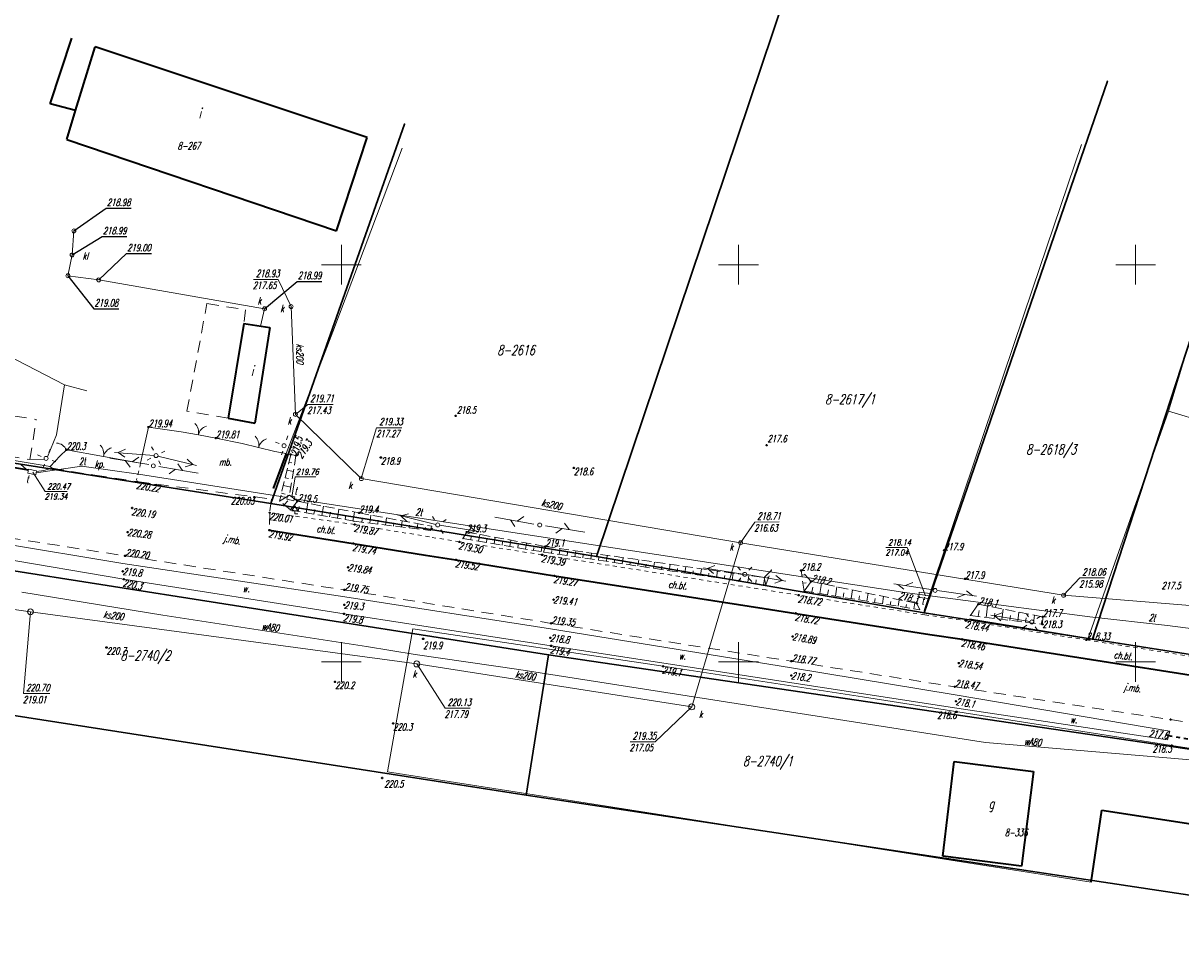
# Model space of a CAD drawing. Header units: millimetres. Extents: x 7501998 to 7504402, y 5666312 to 5667240.
# Tile 38 of 51: x 7503710 to 7503856, y 5666613 to 5666730. Entities that reach past the tile are written whole.
import ezdxf
from ezdxf.enums import TextEntityAlignment as Align

# ---------------------------------------------------------------- set-up
doc = ezdxf.new("R2010")
doc.units = ezdxf.units.MM
doc.header["$MEASUREMENT"] = 0
for name, pattern in [('1', [0]), ('3', [1, 0.5, -0.5]), ('4', [2.5, 1.5, -1]), ('BGS', [7.5, 7.5]), ('KOR', [0]), ('UPK', [0]), ('WSD', [1.75, 1.25, -0.5]), ('WSQ', [1.75, 1.25, -0.5])]:
    doc.linetypes.add(name, pattern=pattern)
doc.layers.get('0').update_dxf_attribs({"color": 250, "linetype": 'CONTINUOUS', "lineweight": 100})
for name, color, linetype, lineweight in [('Dzialki', 7, '1', 30), ('EBTPO_L_0', 134, '4', 18), ('EBUOA_T_1', 7, 'CONTINUOUS', 25), ('EBUPP_L_2', 7, '1', 18), ('EBUPP_L_3', 7, '1', 35), ('EBUTN_T_0', 11, 'CONTINUOUS', 18), ('EUZOU_T_3', 7, 'CONTINUOUS', 18), ('EUZPU_L_3', 7, 'KOR', 18), ('Numery_dzialek', 7, 'CONTINUOUS', 18), ('Podzial_sekcyjny_krzyze', 7, '1', 18), ('Punkty', 7, 'CONTINUOUS', 9), ('SDROK_T_0', 7, 'CONTINUOUS', 18), ('SDROK_T_1', 7, 'CONTINUOUS', 18), ('SDROZ_T_0', 7, 'CONTINUOUS', 18), ('SDRPK_L_0', 7, '1', 35), ('SDRPK_L_1', 7, '4', 18), ('SDRPK_L_2', 7, '3', 18), ('SDRPT_L_0', 7, '3', 35), ('SZOPO_L_0', 7, 'BGS', 18), ('SZOPO_T_0', 7, 'CONTINUOUS', 18), ('UEEPA_T_2', 7, 'CONTINUOUS', 18), ('UEEPA_T_3', 7, 'CONTINUOUS', 18), ('UEEPON_L_1', 1, '1', 18), ('UKKOA_T_2', 14, 'CONTINUOUS', 18), ('UKKOA_T_3', 14, 'CONTINUOUS', 18), ('UKKOC_T_2', 14, 'CONTINUOUS', 18), ('UKKOC_T_3', 14, 'CONTINUOUS', 25), ('UKKOO_T_2', 14, 'CONTINUOUS', 18), ('UKKPA_T_4', 14, 'CONTINUOUS', 18), ('UKKPA_T_7', 23, 'CONTINUOUS', 18), ('UKKPOR_L_0', 14, '1', 18), ('UKKPOR_L_1', 23, '1', 18), ('UTTOA_T_0', 11, 'CONTINUOUS', 18), ('UTTOC_T_0', 11, 'CONTINUOUS', 18), ('UTTOO_T_0', 11, 'CONTINUOUS', 25), ('UTTPA_L_0', 11, '1', 18), ('UTTPA_L_1', 1, '1', 18), ('UTTPA_T_3', 7, 'CONTINUOUS', 18), ('UTTPO_L_0', 11, '1', 18), ('UTTPO_L_1', 11, '1', 18), ('UWWOO_T_0', 5, 'CONTINUOUS', 18), ('UWWPO_L_1', 5, '1', 18), ('WUKOS_T_0', 7, 'CONTINUOUS', 35), ('WUKOS_T_1', 7, 'CONTINUOUS', 15), ('WUKPS_L_2', 7, '1', 18)]:
    doc.layers.add(name, color=color, linetype=linetype, lineweight=lineweight)
doc.styles.get("Standard").update_dxf_attribs({"font": 'Simplex.SHX', "width": 0.75})

# ---------------------------------------------------------------- blocks, each defined once
blk = doc.blocks.new('GRO')
at = {"linetype": 'Continuous'}
blk.add_circle((0, 0), 0.045, dxfattribs=at)
blk = doc.blocks.new('ZND')
at = {"linetype": 'Continuous'}
for p, q in [((0, 1.02), (-0.38, 0.38)), ((-0.38, 0.38), (0.38, 0.38)), ((0.38, 0.38), (0, 1.02)), ((0, 0.38), (0, 0)), ((0, 0), (0.38, 0))]:
    blk.add_line(p, q, dxfattribs=at)
blk = doc.blocks.new('BGB')
at = {"linetype": 'Continuous'}
for centre, start, end in [((-1.5, 0), 359.9995, 60), ((1.5, 0), 120, 180.0005)]:
    blk.add_arc(centre, 1.5, start, end, dxfattribs=at)
blk = doc.blocks.new('KTOK04L')
at = {"linetype": 'Continuous'}
blk.add_arc((-1.5, 0), 1.5, 359.9995, 60, dxfattribs=at)
blk = doc.blocks.new('SLS')
at = {"linetype": 'Continuous'}
blk.add_circle((0, 0), 0.25, dxfattribs=at)
blk = doc.blocks.new('LAT')
at = {"linetype": 'Continuous'}
for p, q in [((-0.53035, 0.53035), (-0.8839, 0.8839)), ((0.53035, 0.53035), (0.8839, 0.8839)), ((-0.53035, -0.53035), (-0.8839, -0.8839)), ((0.53035, -0.53035), (0.8839, -0.8839))]:
    blk.add_line(p, q, dxfattribs=at)
blk = doc.blocks.new('PNN')
at = {"linetype": 'Continuous'}
for p, q in [((0.25, 0), (5.25, 0)), ((3.9, 0.5), (4.76605, 0)), ((4.76605, 0), (3.9, -0.5))]:
    blk.add_line(p, q, dxfattribs=at)
blk = doc.blocks.new('WLZ')
at = {"linetype": 'Continuous'}
blk.add_circle((0, 0), 0.25, dxfattribs=at)
blk = doc.blocks.new('UKK')
at = {"linetype": 'Continuous'}
blk.add_circle((0, 0), 0.375, dxfattribs=at)
blk = doc.blocks.new('PKI')
at = {"linetype": 'Continuous'}
for p, q in [((0.75, 0), (5.75, 0)), ((2.875, 0), (2.1679, -0.7071)), ((3.75, 0), (3.0429, 0.7071))]:
    blk.add_line(p, q, dxfattribs=at)
blk = doc.blocks.new('PLT')
at = {"linetype": 'Continuous'}
for p, q in [((0.25, 0), (5.25, 0)), ((3.76605, 0), (2.9, -0.5)), ((3.9, 0.5), (4.76605, 0))]:
    blk.add_line(p, q, dxfattribs=at)
blk = doc.blocks.new('WSP')
at = {"linetype": 'Continuous'}
blk.add_circle((0, 0), 0.045, dxfattribs=at)

msp = doc.modelspace()

# ---------------------------------------------------------------- linework, layer by layer
at = {"layer": 'Dzialki'}
for p, q in [((7503782.11, 5666663.26), (7503829.36, 5666803.73)), ((7503823.37, 5666656.19), (7503846.44, 5666723.09)), ((7503741.1, 5666669.94), (7503757.94, 5666717.69)), ((7503862.86, 5666708.95), (7503844.55, 5666652.88)), ((7503621.72, 5666688.63), (7503741.1, 5666669.94)), ((7503741.1, 5666669.94), (7503782.11, 5666663.26)), ((7503776.07, 5666650.87), (7503696.98, 5666663.29)), ((7503782.11, 5666663.26), (7503823.37, 5666656.19)), ((7503823.37, 5666656.19), (7503844.55, 5666652.88)), ((7503844.55, 5666652.88), (7503866.65, 5666649.42)), ((7503776.07, 5666650.87), (7503773.28, 5666633.24)), ((7503920.91, 5666629.58), (7503776.07, 5666650.87)), ((7503694.28, 5666645.48), (7503773.28, 5666633.24)), ((7503773.28, 5666633.24), (7503906.6, 5666613.12))]:
    msp.add_line(p, q, dxfattribs=at)
at = {"layer": 'EBTPO_L_0', "linetype": '4'}
for p, q in [((7503730.55, 5666681.57), (7503733.07, 5666695.1)), ((7503733.07, 5666695.1), (7503737.91, 5666694.33)), ((7503737.91, 5666694.33), (7503737.71, 5666692.6)), ((7503737.71, 5666692.6), (7503735.75, 5666680.66)), ((7503694.05, 5666683.26), (7503711.59, 5666680.52)), ((7503735.75, 5666680.66), (7503730.55, 5666681.57)), ((7503710.78, 5666675.48), (7503711.59, 5666680.52)), ((7503693.16, 5666678.36), (7503710.78, 5666675.48))]:
    msp.add_line(p, q, dxfattribs=at)
at = {"layer": 'EBUPP_L_2', "linetype": '1'}
for p, q in [((7503857.63, 5666693.07), (7503854.14, 5666681.56)), ((7503854.14, 5666681.56), (7503859.81, 5666679.85))]:
    msp.add_line(p, q, dxfattribs=at)
at = {"layer": 'EBUPP_L_3', "linetype": '1'}
for p, q in [((7503713.34, 5666720.27), (7503716.07, 5666728.5)), ((7503716.53, 5666719.43), (7503719.01, 5666727.44)), ((7503753.23, 5666716), (7503719.01, 5666727.44)), ((7503716.53, 5666719.43), (7503713.34, 5666720.27)), ((7503715.41, 5666715.77), (7503716.53, 5666719.43)), ((7503715.41, 5666715.77), (7503749.37, 5666704.27)), ((7503749.37, 5666704.27), (7503753.23, 5666716)), ((7503737.71, 5666692.6), (7503735.75, 5666680.66)), ((7503737.71, 5666692.6), (7503740.97, 5666692.09)), ((7503740.97, 5666692.09), (7503739.1, 5666680.06)), ((7503735.75, 5666680.66), (7503739.1, 5666680.06)), ((7503825.72, 5666625.53), (7503827.16, 5666637.46)), ((7503827.16, 5666637.46), (7503837.14, 5666636.18)), ((7503837.14, 5666636.18), (7503835.61, 5666624.27)), ((7503844.39, 5666622.26), (7503845.76, 5666631.34)), ((7503845.76, 5666631.34), (7503865.27, 5666628.35)), ((7503835.61, 5666624.27), (7503825.72, 5666625.53))]:
    msp.add_line(p, q, dxfattribs=at)
at = {"layer": 'EUZPU_L_3', "linetype": '1'}
for p, q in [((7503698.01, 5666666.45), (7503722.47, 5666662.39)), ((7503722.6, 5666660.4), (7503697.93, 5666664.6)), ((7503722.47, 5666662.39), (7503750.42, 5666658.19)), ((7503750.33, 5666656.04), (7503722.6, 5666660.4)), ((7503750.42, 5666658.19), (7503776.32, 5666654.14)), ((7503776.41, 5666652.01), (7503750.33, 5666656.04)), ((7503776.32, 5666654.14), (7503806.66, 5666649.27)), ((7503827.48, 5666644.17), (7503776.41, 5666652.01)), ((7503806.66, 5666649.27), (7503827.28, 5666645.85)), ((7503827.28, 5666645.85), (7503854.29, 5666641.27)), ((7503854.03, 5666640.17), (7503827.48, 5666644.17)), ((7503854.29, 5666641.27), (7503854.03, 5666640.17))]:
    msp.add_line(p, q, dxfattribs=at)
at = {"layer": 'Podzial_sekcyjny_krzyze'}
for p, q in [((7503750, 5666697.5), (7503750, 5666702.5)), ((7503800, 5666697.5), (7503800, 5666702.5)), ((7503850, 5666697.5), (7503850, 5666702.5)), ((7503747.5, 5666700), (7503752.5, 5666700)), ((7503797.5, 5666700), (7503802.5, 5666700)), ((7503847.5, 5666700), (7503852.5, 5666700)), ((7503750, 5666647.5), (7503750, 5666652.5)), ((7503800, 5666647.5), (7503800, 5666652.5)), ((7503850, 5666647.5), (7503850, 5666652.5)), ((7503747.5, 5666650), (7503752.5, 5666650)), ((7503797.5, 5666650), (7503802.5, 5666650)), ((7503847.5, 5666650), (7503852.5, 5666650))]:
    msp.add_line(p, q, dxfattribs=at)
at = {"layer": 'SDRPK_L_0', "linetype": '1'}
for p, q in [((7503699.44, 5666676.04), (7503710.59, 5666674.17)), ((7503743.04, 5666676.25), (7503741.41, 5666671.81)), ((7503740.95, 5666666.58), (7503751.5, 5666664.9)), ((7503751.5, 5666664.9), (7503760.58, 5666663.42)), ((7503760.58, 5666663.42), (7503764.42, 5666662.84)), ((7503764.42, 5666662.84), (7503776.82, 5666660.85)), ((7503776.82, 5666660.85), (7503803.23, 5666656.72)), ((7503803.23, 5666656.72), (7503807.22, 5666656.11)), ((7503807.22, 5666656.11), (7503824.08, 5666653.45)), ((7503824.08, 5666653.45), (7503828.16, 5666652.84)), ((7503828.16, 5666652.84), (7503860.88, 5666647.73))]:
    msp.add_line(p, q, dxfattribs=at)
at = {"layer": 'SDRPK_L_1', "linetype": '4'}
for p, q in [((7503711.62, 5666673.96), (7503712.54, 5666674.09)), ((7503712.54, 5666674.09), (7503713.57, 5666674.38)), ((7503713.3, 5666674.6), (7503713.57, 5666674.38)), ((7503713.57, 5666674.38), (7503718.94, 5666673.5)), ((7503718.94, 5666673.5), (7503724.26, 5666672.69)), ((7503724.26, 5666672.69), (7503741.2, 5666670.5)), ((7503741.2, 5666670.5), (7503740.97, 5666668.78)), ((7503740.97, 5666668.78), (7503740.95, 5666666.58)), ((7503698.19, 5666667.16), (7503722.77, 5666663.35)), ((7503722.77, 5666663.35), (7503750.37, 5666659.06)), ((7503750.37, 5666659.06), (7503776.42, 5666654.85)), ((7503776.42, 5666654.85), (7503806.66, 5666650.08)), ((7503806.66, 5666650.08), (7503827.22, 5666646.87)), ((7503827.22, 5666646.87), (7503864.49, 5666641.19))]:
    msp.add_line(p, q, dxfattribs=at)
at = {"layer": 'SDRPK_L_2', "linetype": '3'}
for p, q in [((7503724.72, 5666675.01), (7503724.22, 5666672.92)), ((7503751.67, 5666667.3), (7503740.97, 5666668.78)), ((7503761.09, 5666665.73), (7503751.67, 5666667.3)), ((7503764.86, 5666665.1), (7503761.09, 5666665.73)), ((7503775.28, 5666663.48), (7503764.86, 5666665.1)), ((7503803.46, 5666659.05), (7503775.28, 5666663.48)), ((7503807.57, 5666658.39), (7503803.46, 5666659.05)), ((7503823.46, 5666655.92), (7503807.57, 5666658.39)), ((7503823.46, 5666655.92), (7503828.64, 5666655.18)), ((7503828.64, 5666655.18), (7503843.8, 5666652.76)), ((7503843.8, 5666652.76), (7503866.37, 5666649.22))]:
    msp.add_line(p, q, dxfattribs=at)
at = {"layer": 'SDRPT_L_0', "linetype": '3'}
msp.add_line((7503854.1, 5666640.73), (7503860.46, 5666639.69), dxfattribs=at)
at = {"layer": 'SZOPO_L_0', "linetype": 'BGS'}
for p, q in [((7503748.93, 5666691.55), (7503757.67, 5666714.67)), ((7503837.07, 5666697.04), (7503843.17, 5666715.14)), ((7503823.39, 5666656.47), (7503837.07, 5666697.04)), ((7503748.93, 5666691.55), (7503743.04, 5666676.25)), ((7503844.02, 5666652.98), (7503854.14, 5666681.56)), ((7503844.02, 5666652.98), (7503854.14, 5666681.56)), ((7503725.71, 5666679.56), (7503724.72, 5666675.01)), ((7503729.84, 5666678.98), (7503725.71, 5666679.56)), ((7503731.99, 5666678.58), (7503729.84, 5666678.98)), ((7503734.19, 5666678.18), (7503731.99, 5666678.58)), ((7503737.5, 5666677.48), (7503734.19, 5666678.18)), ((7503713.33, 5666674.61), (7503699.71, 5666676.81)), ((7503715.38, 5666676.7), (7503714.6, 5666675.95)), ((7503724.72, 5666675.01), (7503715.38, 5666676.7)), ((7503741.64, 5666676.47), (7503737.5, 5666677.48)), ((7503743.04, 5666676.25), (7503741.64, 5666676.47)), ((7503714.6, 5666675.95), (7503713.33, 5666674.61)), ((7503844.02, 5666652.98), (7503829.07, 5666655.4)), ((7503755.82, 5666636.16), (7503759, 5666654.16)), ((7503755.82, 5666636.16), (7503759, 5666654.16)), ((7503759, 5666654.16), (7503790.52, 5666649.44)), ((7503861.45, 5666650.23), (7503844.02, 5666652.98)), ((7503790.52, 5666649.44), (7503815.62, 5666645.62)), ((7503815.62, 5666645.62), (7503854.54, 5666639.49)), ((7503854.54, 5666639.49), (7503859.73, 5666638.68)), ((7503755.82, 5666636.16), (7503844.39, 5666622.26))]:
    msp.add_line(p, q, dxfattribs=at)
at = {"layer": 'UEEPON_L_1', "linetype": '1'}
for p, q in [((7503715.13, 5666684.89), (7503687.57, 5666699.03)), ((7503714.11, 5666678.58), (7503715.13, 5666684.89)), ((7503717.95, 5666684.12), (7503715.13, 5666684.89)), ((7503713.01, 5666675.8), (7503714.11, 5666678.58)), ((7503710.78, 5666675.48), (7503712.55, 5666675.53))]:
    msp.add_line(p, q, dxfattribs=at)
at = {"layer": 'UKKOC_T_2', "linetype": 'Continuous'}
for p, q in [((7503738.92, 5666698.14), (7503742.05, 5666698.15)), ((7503738.92, 5666698.14), (7503742.05, 5666698.15)), ((7503743.67, 5666694.73), (7503742.05, 5666698.15)), ((7503743.67, 5666694.73), (7503742.05, 5666698.15)), ((7503744.22, 5666681.16), (7503745.76, 5666682.41)), ((7503744.22, 5666681.16), (7503745.76, 5666682.41)), ((7503745.76, 5666682.41), (7503748.95, 5666682.41)), ((7503745.76, 5666682.41), (7503748.95, 5666682.41)), ((7503752.51, 5666673.07), (7503754.44, 5666679.47)), ((7503754.44, 5666679.47), (7503757.6, 5666679.48)), ((7503800.27, 5666664.99), (7503802.04, 5666667.6)), ((7503800.27, 5666664.99), (7503802.04, 5666667.6)), ((7503802.04, 5666667.6), (7503805.13, 5666667.61)), ((7503802.04, 5666667.6), (7503805.13, 5666667.61)), ((7503840.92, 5666658.38), (7503842.96, 5666660.56)), ((7503840.92, 5666658.38), (7503842.96, 5666660.56)), ((7503842.96, 5666660.56), (7503846.09, 5666660.56)), ((7503842.96, 5666660.56), (7503846.09, 5666660.56)), ((7503710.85, 5666656.3), (7503709.98, 5666646)), ((7503759.49, 5666649.74), (7503763.05, 5666644.16)), ((7503709.98, 5666646), (7503713.3, 5666646)), ((7503794.11, 5666644.33), (7503789.51, 5666639.94)), ((7503763.05, 5666644.16), (7503766.21, 5666644.16)), ((7503786.35, 5666639.94), (7503789.51, 5666639.94))]:
    msp.add_line(p, q, dxfattribs=at)
at = {"layer": 'UKKOC_T_3', "linetype": 'Continuous'}
for p, q in [((7503716.32, 5666704.26), (7503720.4, 5666707.1)), ((7503720.4, 5666707.1), (7503723.52, 5666707.1)), ((7503716.1, 5666701.24), (7503719.9, 5666703.54)), ((7503719.9, 5666703.54), (7503723, 5666703.54)), ((7503719.45, 5666698.09), (7503722.96, 5666701.39)), ((7503722.96, 5666701.39), (7503726.09, 5666701.39)), ((7503715.57, 5666698.6), (7503718.85, 5666694.45)), ((7503740.32, 5666694.45), (7503744.43, 5666697.89)), ((7503744.43, 5666697.89), (7503747.52, 5666697.89)), ((7503718.85, 5666694.45), (7503721.97, 5666694.45))]:
    msp.add_line(p, q, dxfattribs=at)
at = {"layer": 'UKKPOR_L_0', "linetype": '1'}
for p, q in [((7503743.67, 5666694.73), (7503744.22, 5666681.16)), ((7503744.22, 5666681.16), (7503752.51, 5666673.07)), ((7503800.27, 5666664.99), (7503752.51, 5666673.07)), ((7503840.92, 5666658.38), (7503800.27, 5666664.99)), ((7503873.1, 5666655.76), (7503840.92, 5666658.38))]:
    msp.add_line(p, q, dxfattribs=at)
at = {"layer": 'UKKPOR_L_0', "linetype": 'UPK', "lineweight": 18}
for p, q in [((7503800.27, 5666664.99), (7503794.11, 5666644.33)), ((7503710.85, 5666656.3), (7503666.88, 5666662.82)), ((7503759.49, 5666649.74), (7503710.85, 5666656.3)), ((7503794.11, 5666644.33), (7503759.49, 5666649.74))]:
    msp.add_line(p, q, dxfattribs=at)
at = {"layer": 'UKKPOR_L_1', "linetype": '1'}
for p, q in [((7503716.1, 5666701.24), (7503716.32, 5666704.26)), ((7503715.57, 5666698.6), (7503716.1, 5666701.24)), ((7503719.45, 5666698.09), (7503715.57, 5666698.6)), ((7503740.32, 5666694.45), (7503719.45, 5666698.09)), ((7503740.32, 5666694.45), (7503739.8, 5666692.28))]:
    msp.add_line(p, q, dxfattribs=at)
at = {"layer": 'UTTOC_T_0', "linetype": 'Continuous'}
for p, q in [((7503711.16, 5666673.88), (7503712.7, 5666671.45)), ((7503743.76, 5666670.74), (7503744.2, 5666673.3)), ((7503744.2, 5666673.3), (7503746.78, 5666673.3)), ((7503712.7, 5666671.45), (7503715.49, 5666671.45)), ((7503818.56, 5666664.41), (7503821.22, 5666664.41)), ((7503818.56, 5666664.41), (7503821.22, 5666664.41)), ((7503823.53, 5666658.32), (7503821.22, 5666664.41)), ((7503823.53, 5666658.32), (7503821.22, 5666664.41))]:
    msp.add_line(p, q, dxfattribs=at)
at = {"layer": 'UTTPA_L_0', "linetype": '1'}
for p, q in [((7503710.61, 5666674.24), (7503710.52, 5666673.75)), ((7503710.52, 5666673.75), (7503711.54, 5666673.56)), ((7503711.63, 5666674.05), (7503710.61, 5666674.24)), ((7503711.54, 5666673.56), (7503711.63, 5666674.05)), ((7503743.12, 5666670.5), (7503743.24, 5666670.99)), ((7503743.24, 5666670.99), (7503744.14, 5666670.77)), ((7503744.14, 5666670.77), (7503744.02, 5666670.28)), ((7503744.02, 5666670.28), (7503743.12, 5666670.5))]:
    msp.add_line(p, q, dxfattribs=at)
at = {"layer": 'UTTPA_L_1', "linetype": '1'}
for p, q in [((7503822.76, 5666658.77), (7503822.69, 5666658.09)), ((7503822.76, 5666658.77), (7503822.69, 5666658.09)), ((7503822.69, 5666658.09), (7503824.04, 5666657.96)), ((7503822.69, 5666658.09), (7503824.04, 5666657.96)), ((7503822.76, 5666658.77), (7503824.11, 5666658.62)), ((7503822.76, 5666658.77), (7503824.11, 5666658.62)), ((7503824.11, 5666658.62), (7503824.04, 5666657.96)), ((7503824.11, 5666658.62), (7503824.04, 5666657.96))]:
    msp.add_line(p, q, dxfattribs=at)
at = {"layer": 'UTTPO_L_0', "linetype": '1'}
msp.add_line((7503709.68, 5666674.8), (7503710.58, 5666674.07), dxfattribs=at)
at = {"layer": 'UTTPO_L_1', "linetype": '1'}
for p, q in [((7503711.59, 5666673.81), (7503717.31, 5666674.62)), ((7503717.31, 5666674.62), (7503724.44, 5666673.61)), ((7503724.44, 5666673.61), (7503743.17, 5666670.71)), ((7503744.08, 5666670.54), (7503775.39, 5666665.7)), ((7503775.39, 5666665.7), (7503821.23, 5666658.69)), ((7503775.39, 5666665.7), (7503821.23, 5666658.69)), ((7503821.23, 5666658.69), (7503844.24, 5666655.65)), ((7503821.23, 5666658.69), (7503844.24, 5666655.65)), ((7503844.24, 5666655.65), (7503854.01, 5666654.56)), ((7503844.24, 5666655.65), (7503854.01, 5666654.56)), ((7503854.01, 5666654.56), (7503868.43, 5666652.7))]:
    msp.add_line(p, q, dxfattribs=at)
at = {"layer": 'UWWPO_L_1', "linetype": '1'}
for p, q in [((7503709.77, 5666658.76), (7503727.52, 5666655.86)), ((7503727.52, 5666655.86), (7503753.16, 5666651.95)), ((7503753.16, 5666651.95), (7503759.28, 5666650.93)), ((7503759.28, 5666650.93), (7503772.33, 5666649.06)), ((7503772.33, 5666649.06), (7503831.11, 5666639.87)), ((7503772.33, 5666649.06), (7503831.11, 5666639.87)), ((7503831.11, 5666639.87), (7503863.57, 5666637.12)), ((7503831.11, 5666639.87), (7503863.57, 5666637.12))]:
    msp.add_line(p, q, dxfattribs=at)
at = {"layer": 'WUKPS_L_2', "linetype": 'WSQ'}
for p, q in [((7503743.62, 5666676.1), (7503742.22, 5666670.25)), ((7503743.58, 5666669.12), (7503742.22, 5666670.25)), ((7503743.58, 5666669.12), (7503751.6, 5666667.71)), ((7503751.6, 5666667.71), (7503761.19, 5666666.54)), ((7503765.3, 5666665.52), (7503775.45, 5666663.83)), ((7503775.45, 5666663.83), (7503803.44, 5666659.68)), ((7503803.44, 5666659.68), (7503804.14, 5666661.55)), ((7503808.25, 5666658.92), (7503807.89, 5666661.5)), ((7503808.25, 5666658.92), (7503822.84, 5666656.56)), ((7503829.2, 5666655.84), (7503838.28, 5666654.73))]:
    msp.add_line(p, q, dxfattribs=at)
at = {"layer": 'WUKPS_L_2', "linetype": '1'}
for p, q in [((7503743.39, 5666675.13), (7503743.74, 5666675.04)), ((7503743.62, 5666676.1), (7503744.28, 5666675.99)), ((7503743.15, 5666674.15), (7503743.95, 5666673.97)), ((7503742.69, 5666672.21), (7503743.62, 5666671.99)), ((7503742.92, 5666673.18), (7503743.34, 5666673.08)), ((7503742.22, 5666670.25), (7503743.46, 5666670.99)), ((7503742.22, 5666670.25), (7503743.46, 5666670.99)), ((7503742.46, 5666671.24), (7503742.94, 5666671.12)), ((7503742.22, 5666670.26), (7503742.24, 5666670.26)), ((7503742.81, 5666669.76), (7503743.25, 5666670.29)), ((7503743.58, 5666669.12), (7503744.46, 5666670.22)), ((7503743.58, 5666669.12), (7503744.46, 5666670.22)), ((7503744.56, 5666668.95), (7503744.67, 5666669.55)), ((7503745.55, 5666668.77), (7503745.76, 5666669.97)), ((7503746.53, 5666668.6), (7503746.64, 5666669.19)), ((7503747.52, 5666668.43), (7503747.73, 5666669.6)), ((7503749.49, 5666668.08), (7503749.69, 5666669.23)), ((7503748.5, 5666668.25), (7503748.61, 5666668.83)), ((7503750.47, 5666667.91), (7503750.57, 5666668.48)), ((7503751.46, 5666667.73), (7503751.66, 5666668.86)), ((7503752.59, 5666667.59), (7503752.66, 5666668.12)), ((7503753.59, 5666667.47), (7503753.71, 5666668.48)), ((7503754.58, 5666667.35), (7503754.64, 5666667.82)), ((7503755.57, 5666667.23), (7503755.68, 5666668.12)), ((7503757.56, 5666666.98), (7503757.65, 5666667.76)), ((7503756.56, 5666667.1), (7503756.61, 5666667.52)), ((7503758.55, 5666666.86), (7503758.59, 5666667.22)), ((7503759.54, 5666666.74), (7503759.62, 5666667.4)), ((7503760.53, 5666666.62), (7503760.57, 5666666.92)), ((7503761.19, 5666666.54), (7503761.4, 5666667.07)), ((7503761.19, 5666666.54), (7503761.4, 5666667.07)), ((7503765.3, 5666665.52), (7503765.78, 5666666.34)), ((7503765.3, 5666665.52), (7503765.78, 5666666.34)), ((7503766.29, 5666665.36), (7503766.36, 5666665.79)), ((7503767.27, 5666665.19), (7503767.41, 5666666.04)), ((7503768.26, 5666665.03), (7503768.33, 5666665.44)), ((7503769.25, 5666664.86), (7503769.38, 5666665.68)), ((7503770.23, 5666664.7), (7503770.3, 5666665.1)), ((7503771.22, 5666664.53), (7503771.35, 5666665.32)), ((7503772.2, 5666664.37), (7503772.27, 5666664.75)), ((7503773.19, 5666664.21), (7503773.32, 5666664.95)), ((7503774.18, 5666664.04), (7503774.24, 5666664.41)), ((7503775.16, 5666663.88), (7503775.28, 5666664.59)), ((7503775.45, 5666663.83), (7503775.68, 5666664.52)), ((7503775.45, 5666663.83), (7503775.68, 5666664.52)), ((7503776.44, 5666663.68), (7503776.49, 5666664.04)), ((7503777.43, 5666663.54), (7503777.54, 5666664.26)), ((7503778.42, 5666663.39), (7503778.47, 5666663.75)), ((7503779.41, 5666663.24), (7503779.52, 5666663.98)), ((7503780.4, 5666663.1), (7503780.45, 5666663.47)), ((7503781.39, 5666662.95), (7503781.5, 5666663.69)), ((7503783.36, 5666662.66), (7503783.48, 5666663.41)), ((7503782.37, 5666662.8), (7503782.43, 5666663.18)), ((7503784.35, 5666662.51), (7503784.41, 5666662.89)), ((7503785.34, 5666662.36), (7503785.46, 5666663.13)), ((7503786.33, 5666662.22), (7503786.39, 5666662.6)), ((7503787.32, 5666662.07), (7503787.44, 5666662.85)), ((7503788.31, 5666661.92), (7503788.37, 5666662.32)), ((7503789.3, 5666661.78), (7503789.42, 5666662.57)), ((7503790.29, 5666661.63), (7503790.35, 5666662.03)), ((7503791.28, 5666661.48), (7503791.4, 5666662.29)), ((7503793.26, 5666661.19), (7503793.38, 5666662.01)), ((7503792.27, 5666661.34), (7503792.33, 5666661.74)), ((7503794.24, 5666661.04), (7503794.31, 5666661.45)), ((7503795.23, 5666660.9), (7503795.36, 5666661.73)), ((7503796.22, 5666660.75), (7503796.28, 5666661.17)), ((7503797.21, 5666660.6), (7503797.34, 5666661.45)), ((7503798.2, 5666660.46), (7503798.26, 5666660.88)), ((7503799.19, 5666660.31), (7503799.32, 5666661.16)), ((7503800.18, 5666660.16), (7503800.24, 5666660.59)), ((7503801.17, 5666660.02), (7503801.3, 5666660.88)), ((7503803.15, 5666659.72), (7503803.26, 5666660.46)), ((7503803.44, 5666659.68), (7503803.22, 5666660.61)), ((7503803.44, 5666659.68), (7503803.22, 5666660.61)), ((7503803.79, 5666660.62), (7503803.64, 5666660.67)), ((7503807.97, 5666660.9), (7503808.38, 5666660.96)), ((7503802.16, 5666659.87), (7503802.22, 5666660.31)), ((7503808.11, 5666659.91), (7503808.51, 5666659.97)), ((7503808.25, 5666658.92), (7503809.14, 5666660.13)), ((7503808.25, 5666658.92), (7503809.14, 5666660.13)), ((7503809.24, 5666658.76), (7503809.34, 5666659.41)), ((7503810.22, 5666658.6), (7503810.43, 5666659.86)), ((7503811.21, 5666658.44), (7503811.31, 5666659.05)), ((7503812.2, 5666658.28), (7503812.39, 5666659.46)), ((7503814.17, 5666657.96), (7503814.35, 5666659.05)), ((7503813.19, 5666658.12), (7503813.28, 5666658.68)), ((7503815.16, 5666657.8), (7503815.24, 5666658.32)), ((7503816.15, 5666657.64), (7503816.31, 5666658.64)), ((7503817.13, 5666657.48), (7503817.21, 5666657.96)), ((7503818.12, 5666657.32), (7503818.27, 5666658.24)), ((7503819.11, 5666657.16), (7503819.18, 5666657.6)), ((7503820.1, 5666657), (7503820.23, 5666657.83)), ((7503821.08, 5666656.84), (7503821.15, 5666657.24)), ((7503822.07, 5666656.68), (7503822.19, 5666657.43)), ((7503822.84, 5666656.56), (7503822.46, 5666657.37)), ((7503829.2, 5666655.84), (7503830.19, 5666657.25)), ((7503830.19, 5666655.72), (7503830.28, 5666656.45)), ((7503831.19, 5666655.6), (7503831.36, 5666657.02)), ((7503832.18, 5666655.48), (7503832.26, 5666656.15)), ((7503833.17, 5666655.35), (7503833.33, 5666656.64)), ((7503835.16, 5666655.11), (7503835.3, 5666656.26)), ((7503834.16, 5666655.23), (7503834.24, 5666655.84)), ((7503836.15, 5666654.99), (7503836.21, 5666655.53)), ((7503837.14, 5666654.87), (7503837.26, 5666655.88)), ((7503838.13, 5666654.75), (7503838.19, 5666655.22)), ((7503838.28, 5666654.73), (7503838.3, 5666655.68))]:
    msp.add_line(p, q, dxfattribs=at)
at = {"layer": 'WUKPS_L_2', "linetype": 'WSD'}
for p, q in [((7503744.28, 5666675.99), (7503743.46, 5666670.99)), ((7503744.46, 5666670.22), (7503743.46, 5666670.99)), ((7503744.46, 5666670.22), (7503752.24, 5666668.75)), ((7503752.24, 5666668.75), (7503761.4, 5666667.07)), ((7503765.78, 5666666.34), (7503775.68, 5666664.52)), ((7503775.68, 5666664.52), (7503803.22, 5666660.61)), ((7503803.22, 5666660.61), (7503804.14, 5666661.55)), ((7503809.14, 5666660.13), (7503807.89, 5666661.5)), ((7503809.14, 5666660.13), (7503822.46, 5666657.37)), ((7503830.19, 5666657.25), (7503838.3, 5666655.68))]:
    msp.add_line(p, q, dxfattribs=at)
at = {"layer": 'WUKPS_L_2', "linetype": '1'}
for p in [(7503743.58, 5666669.12), (7503743.58, 5666669.12), (7503751.6, 5666667.71), (7503761.19, 5666666.54), (7503765.3, 5666665.52), (7503775.45, 5666663.83), (7503804.14, 5666661.55), (7503807.89, 5666661.5), (7503803.44, 5666659.68), (7503808.25, 5666658.92), (7503808.25, 5666658.92), (7503829.2, 5666655.84)]:
    msp.add_point(p, dxfattribs=at)

# ---------------------------------------------------------------- block references
at = {"layer": 'Punkty'}
for p in [(7503846.44, 5666723.09), (7503757.94, 5666717.69), (7503741.1, 5666669.94), (7503782.11, 5666663.26), (7503823.37, 5666656.19), (7503844.55, 5666652.88), (7503776.07, 5666650.87), (7503773.28, 5666633.24)]:
    msp.add_blockref('GRO', p, dxfattribs=at)
at = {"layer": 'SDROZ_T_0'}
msp.add_blockref('ZND', (7503744.14, 5666668.62), dxfattribs=at)
at = {"layer": 'SZOPO_T_0'}
for name, p, rotation in [('BGB', (7503731.99, 5666678.58), 347.1899614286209), ('KTOK04L', (7503715.38, 5666676.7), 25.67693869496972), ('BGB', (7503739.57, 5666676.97), 347.1899614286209), ('BGB', (7503720.05, 5666675.86), 347.1899614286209)]:
    msp.add_blockref(name, p, dxfattribs=dict(at, rotation=rotation))
at = {"layer": 'UEEPA_T_2'}
for name, p, rotation in [('PNN', (7503726.66, 5666675.97), 175.5628718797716), ('LAT', (7503726.66, 5666675.97), 71.49592402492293), ('PNN', (7503726.66, 5666675.97), 346.1729889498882), ('SLS', (7503726.66, 5666675.97), 170.5900023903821), ('PNN', (7503762.13, 5666667.24), 166.1729873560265), ('LAT', (7503762.13, 5666667.24), 347.1976027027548), ('PNN', (7503762.13, 5666667.24), 350.780310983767), ('SLS', (7503762.13, 5666667.24), 170.5900023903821), ('PNN', (7503800.79, 5666661.02), 170.872266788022), ('PNN', (7503800.79, 5666661.02), 350.5885833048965), ('PNN', (7503836.94, 5666655.03), 170.5885817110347), ('LAT', (7503836.94, 5666655.03), 348.8027091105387)]:
    msp.add_blockref(name, p, dxfattribs=dict(at, rotation=rotation))
for name, p in [('LAT', (7503800.79, 5666661.02)), ('SLS', (7503800.79, 5666661.02)), ('SLS', (7503836.94, 5666655.03))]:
    msp.add_blockref(name, p, dxfattribs=at)
at = {"layer": 'UEEPA_T_3'}
for p, rotation in [((7503742.87, 5666677.25), 116.5650638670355), ((7503712.89, 5666675.61), 24.62355960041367)]:
    msp.add_blockref('LAT', p, dxfattribs=dict(at, rotation=rotation))
for p in [(7503742.78, 5666677.21), (7503712.81, 5666675.62)]:
    msp.add_blockref('SLS', p, dxfattribs=at)
at = {"layer": 'UKKPA_T_4', "rotation": 244.5749529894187}
for p in [(7503743.67, 5666694.73), (7503744.22, 5666681.16), (7503752.51, 5666673.07), (7503800.27, 5666664.99), (7503840.92, 5666658.38)]:
    msp.add_blockref('WLZ', p, dxfattribs=at)
at = {"layer": 'UKKPA_T_4'}
for p in [(7503710.85, 5666656.3), (7503759.49, 5666649.74), (7503794.11, 5666644.33)]:
    msp.add_blockref('UKK', p, dxfattribs=at)
at = {"layer": 'UKKPA_T_7'}
for p in [(7503716.32, 5666704.26), (7503716.1, 5666701.24), (7503715.57, 5666698.6), (7503719.45, 5666698.09), (7503740.32, 5666694.45)]:
    msp.add_blockref('WLZ', p, dxfattribs=at)
at = {"layer": 'UTTPA_T_3'}
for name, p, rotation in [('PKI', (7503726.51, 5666674.72), 170.8536203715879), ('PKI', (7503726.29, 5666674.72), 350.4674106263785), ('PKI', (7503774.97, 5666667.23), 170.3132704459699), ('PKI', (7503774.97, 5666667.23), 351.1654764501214), ('PLT', (7503824.75, 5666659.04), 171.2904792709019), ('PLT', (7503824.75, 5666659.04), 171.2904792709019), ('PLT', (7503824.77, 5666659.02), 351.6700874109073), ('PLT', (7503824.77, 5666659.02), 351.6700874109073)]:
    msp.add_blockref(name, p, dxfattribs=dict(at, rotation=rotation))
for p in [(7503726.32, 5666674.68), (7503774.97, 5666667.23), (7503824.76, 5666658.99), (7503824.76, 5666658.99)]:
    msp.add_blockref('SLS', p, dxfattribs=at)
at = {"layer": 'WUKOS_T_0'}
for p in [(7503764.39, 5666680.98), (7503725.71, 5666679.56), (7503734.19, 5666678.18), (7503715.38, 5666676.7), (7503803.54, 5666677.27), (7503743.62, 5666676.1), (7503744.28, 5666675.99), (7503754.97, 5666675.73), (7503779.27, 5666674.41), (7503724.26, 5666672.69), (7503739.04, 5666670.73), (7503723.66, 5666669.37), (7503744.46, 5666670.22), (7503740.97, 5666668.78), (7503752.24, 5666668.75), (7503723.09, 5666666.33), (7503740.95, 5666666.58), (7503751.67, 5666667.3), (7503765.78, 5666666.34), (7503751.5, 5666664.9), (7503764.86, 5666665.1), (7503722.77, 5666663.35), (7503775.28, 5666663.48), (7503775.68, 5666664.52), (7503825.88, 5666664.05), (7503750.84, 5666661.9), (7503764.42, 5666662.84), (7503722.48, 5666661.4), (7503722.6, 5666660.4), (7503776.82, 5666660.85), (7503807.89, 5666661.5), (7503828.53, 5666660.46), (7503750.37, 5666659.06), (7503809.14, 5666660.13), (7503776.72, 5666657.83), (7503807.57, 5666658.39), (7503750.33, 5666656.04), (7503750.37, 5666657.18), (7503807.22, 5666656.11), (7503822.46, 5666657.37), (7503830.19, 5666657.25), (7503776.42, 5666654.85), (7503828.64, 5666655.18), (7503838.28, 5666654.73), (7503838.3, 5666655.68), (7503776.3, 5666653.03), (7503806.82, 5666653.19), (7503720.43, 5666651.81), (7503760.29, 5666652.91), (7503760.29, 5666652.91), (7503776.41, 5666652.01), (7503828.16, 5666652.84), (7503843.8, 5666652.76), (7503790.52, 5666649.44), (7503806.66, 5666650.08), (7503827.73, 5666649.85), (7503749.2, 5666647.49), (7503806.65, 5666648.28), (7503827.22, 5666646.87), (7503827.38, 5666645.04), (7503827.44, 5666643.72), (7503756.51, 5666642.26), (7503854.41, 5666642.73), (7503854.1, 5666640.73), (7503854.54, 5666639.49), (7503854.54, 5666639.49), (7503755.13, 5666635.38), (7503755.13, 5666635.38)]:
    msp.add_blockref('WSP', p, dxfattribs=at)

# ---------------------------------------------------------------- texts
at = {"layer": 'EBUOA_T_1', "oblique": 15, "width": 0.7}
for s, rotation, p in [('i', 0.07, (7503732.17, 5666719.1)), ('i', 0.0651, (7503738.76, 5666686.67)), ('g', 0.07, (7503831.86, 5666631.96))]:
    msp.add_text(s, height=1.25, rotation=rotation, dxfattribs=at).set_placement(p, align=Align.MIDDLE)
at = {"layer": 'EBUTN_T_0', "oblique": 15, "width": 0.7}
for s, p in [('8-267', (7503729.38, 5666715.41)), ('8-336', (7503833.52, 5666628.97))]:
    msp.add_text(s, height=0.9, dxfattribs=at).set_placement(p, align=Align.TOP_LEFT)
at = {"layer": 'EUZOU_T_3', "oblique": 15, "width": 0.7}
for p in [(7503737.58, 5666659.66), (7503792.49, 5666651.19), (7503841.77, 5666643.18)]:
    msp.add_text('w.', height=0.9, dxfattribs=at).set_placement(p, align=Align.TOP_LEFT)
at = {"layer": 'Numery_dzialek', "oblique": 15, "width": 0.7}
for s, p in [('8-2616', (7503769.62, 5666689.87)), ('8-2617/1', (7503810.9, 5666683.68)), ('8-2618/3', (7503836.22, 5666677.37)), ('8-2740/2', (7503722.19, 5666651.42)), ('8-2740/1', (7503800.56, 5666638.13))]:
    msp.add_text(s, height=1.25, dxfattribs=at).set_placement(p, align=Align.TOP_LEFT)
at = {"layer": 'SDROK_T_0', "oblique": 15, "width": 0.7}
for s, p in [('kp.', (7503718.95, 5666675.35)), ('mb.', (7503734.58, 5666675.61))]:
    msp.add_text(s, height=0.9, dxfattribs=at).set_placement(p, align=Align.TOP_LEFT)
for rotation, p in [(349.038, (7503735.29, 5666666.05)), (352.1796, (7503848.63, 5666647.33))]:
    msp.add_text('j.mb.', height=0.9, rotation=rotation, dxfattribs=at).set_placement(p, align=Align.TOP_LEFT)
at = {"layer": 'SDROK_T_1', "oblique": 15, "width": 0.7}
for p in [(7503746.93, 5666667.23), (7503791.21, 5666660.23), (7503847.3, 5666651.36)]:
    msp.add_text('ch.bt.', height=0.9, rotation=354.0531, dxfattribs=at).set_placement(p, align=Align.TOP_LEFT)
at = {"layer": 'UKKOA_T_2', "oblique": 15, "width": 0.7}
for p in [(7503742.3, 5666694.94), (7503742.3, 5666694.94), (7503743.23, 5666680.8), (7503743.23, 5666680.8), (7503750.89, 5666672.68), (7503750.89, 5666672.68), (7503798.88, 5666664.91), (7503798.88, 5666664.91), (7503839.4, 5666658.24), (7503839.4, 5666658.24)]:
    msp.add_text('k', height=0.9, rotation=0.0651, dxfattribs=at).set_placement(p, align=Align.TOP_LEFT)
for p in [(7503758.99, 5666648.02), (7503795.02, 5666642.94)]:
    msp.add_text('k', height=0.9, dxfattribs=at).set_placement(p)
at = {"layer": 'UKKOA_T_3', "oblique": 15, "width": 0.7}
for s, p in [('kl', (7503717.43, 5666701.54)), ('k', (7503739.46, 5666695.91))]:
    msp.add_text(s, height=0.9, dxfattribs=at).set_placement(p, align=Align.TOP_LEFT)
at = {"layer": 'UKKOC_T_2', "oblique": 15, "width": 0.7}
for s, p in [('218.93', (7503739.24, 5666699.34)), ('218.93', (7503739.24, 5666699.34)), ('217.65', (7503738.84, 5666697.84)), ('217.65', (7503738.84, 5666697.84)), ('219.71', (7503746.08, 5666683.61)), ('219.71', (7503746.08, 5666683.61)), ('217.43', (7503745.68, 5666682.11)), ('217.43', (7503745.68, 5666682.11)), ('219.33', (7503754.76, 5666680.68)), ('217.27', (7503754.36, 5666679.17)), ('218.71', (7503802.36, 5666668.8)), ('218.71', (7503802.36, 5666668.8)), ('216.63', (7503801.96, 5666667.3)), ('216.63', (7503801.96, 5666667.3)), ('218.06', (7503843.28, 5666661.76)), ('218.06', (7503843.28, 5666661.76)), ('215.98', (7503842.88, 5666660.26)), ('215.98', (7503842.88, 5666660.26))]:
    msp.add_text(s, height=0.9, rotation=0.0651, dxfattribs=at).set_placement(p, align=Align.TOP_LEFT)
for s, p in [('220.70', (7503710.3, 5666647.2)), ('219.01', (7503709.9, 5666645.7)), ('220.13', (7503763.37, 5666645.36)), ('217.79', (7503762.97, 5666643.86)), ('219.35', (7503786.67, 5666641.14)), ('217.05', (7503786.27, 5666639.64))]:
    msp.add_text(s, height=0.9, dxfattribs=at).set_placement(p, align=Align.TOP_LEFT)
at = {"layer": 'UKKOC_T_3', "oblique": 15, "width": 0.7}
for s, p in [('218.98', (7503720.48, 5666708.3)), ('218.99', (7503719.98, 5666704.74)), ('219.00', (7503723.04, 5666702.59)), ('218.99', (7503744.51, 5666699.09)), ('219.08', (7503718.93, 5666695.65))]:
    msp.add_text(s, height=0.9, dxfattribs=at).set_placement(p, align=Align.TOP_LEFT)
at = {"layer": 'UKKOO_T_2', "oblique": 15, "width": 0.7}
for rotation, p in [(270.0649, (7503745.23, 5666690.06)), (270.0649, (7503745.23, 5666690.06)), (347.3851, (7503775.34, 5666670.53)), (347.3851, (7503775.34, 5666670.53))]:
    msp.add_text('ks200', height=0.9, rotation=rotation, dxfattribs=at).set_placement(p, align=Align.TOP_LEFT)
for rotation, p in [(352.25, (7503721.31, 5666655.83)), (351.25, (7503773.17, 5666648.28))]:
    msp.add_text('ks200', height=0.9, rotation=rotation, dxfattribs=at).set_placement(p, align=Align.MIDDLE)
at = {"layer": 'UTTOA_T_0', "oblique": 15, "width": 0.7}
for p in [(7503710.3, 5666673.46), (7503744.08, 5666671.98), (7503823.04, 5666658.14), (7503823.04, 5666658.14)]:
    msp.add_text('t', height=0.9, dxfattribs=at).set_placement(p, align=Align.TOP_LEFT)
at = {"layer": 'UTTOC_T_0', "oblique": 15, "width": 0.7}
for s, p in [('219.76', (7503744.26, 5666674.3)), ('220.47', (7503712.97, 5666672.45)), ('219.34', (7503712.63, 5666671.2)), ('218.14', (7503818.83, 5666665.41)), ('218.14', (7503818.83, 5666665.41)), ('217.04', (7503818.5, 5666664.16)), ('217.04', (7503818.5, 5666664.16))]:
    msp.add_text(s, height=0.75, dxfattribs=at).set_placement(p, align=Align.TOP_LEFT)
at = {"layer": 'UTTOO_T_0', "oblique": 15, "width": 0.7}
for rotation, p in [(3.5763, (7503716.97, 5666674.76)), (356.7755, (7503759.3, 5666668.43)), (356.7755, (7503851.62, 5666655.14)), (356.7755, (7503851.62, 5666655.14))]:
    msp.add_text('2t', height=0.9, rotation=rotation, dxfattribs=at).set_placement(p)
at = {"layer": 'UWWOO_T_0', "oblique": 15, "width": 0.7}
for rotation, p in [(352.3927, (7503739.93, 5666654.07)), (354.4623, (7503835.94, 5666639.59))]:
    msp.add_text('wA80', height=0.9, rotation=rotation, dxfattribs=at).set_placement(p)
at = {"layer": 'WUKOS_T_1', "oblique": 15, "width": 0.7}
for s, p in [('218.5', (7503764.52, 5666682.15)), ('217.6', (7503803.64, 5666678.54)), ('218.9', (7503754.97, 5666675.73)), ('218.6', (7503779.27, 5666674.41)), ('217.5', (7503853.26, 5666660.05)), ('217.5', (7503853.26, 5666660.05)), ('220.7', (7503720.43, 5666651.81)), ('219.9', (7503760.28, 5666652.51)), ('219.9', (7503760.28, 5666652.51)), ('220.2', (7503749.2, 5666647.49)), ('220.3', (7503756.51, 5666642.26)), ('220.5', (7503755.39, 5666635.08)), ('220.5', (7503755.39, 5666635.08))]:
    msp.add_text(s, height=0.9, dxfattribs=at).set_placement(p, align=Align.TOP_LEFT)
for s, p in [('219.94', (7503725.71, 5666679.56)), ('219.81', (7503734.19, 5666678.18)), ('220.3', (7503715.38, 5666676.7)), ('219.4', (7503752.24, 5666668.75)), ('219.3', (7503765.78, 5666666.34)), ('219.1', (7503775.68, 5666664.52)), ('217.9', (7503825.88, 5666664.05)), ('218.2', (7503807.89, 5666661.5)), ('217.9', (7503828.53, 5666660.46)), ('217.7', (7503838.3, 5666655.68)), ('218.33', (7503843.8, 5666652.76))]:
    msp.add_text(s, height=0.9, dxfattribs=at).set_placement(p)
for s, rotation, p in [('219.5', 74.3989, (7503743.62, 5666676.1)), ('219.3', 56.4863, (7503744.28, 5666675.99)), ('220.22', 351.4997, (7503724.26, 5666672.69)), ('220.19', 352.7416, (7503723.66, 5666669.37)), ('220.01', 352.6557, (7503740.97, 5666668.78)), ('219.92', 350.6063, (7503740.95, 5666666.58)), ('219.87', 350.4766, (7503751.67, 5666667.3)), ('219.74', 349.854, (7503751.5, 5666664.9)), ('219.50', 349.2718, (7503764.86, 5666665.1)), ('219.39', 350.0829, (7503775.28, 5666663.48)), ('219.52', 351.8126, (7503764.42, 5666662.84)), ('220.3', 348.6681, (7503722.6, 5666660.4)), ('219.27', 351.2177, (7503776.82, 5666660.85)), ('218.72', 351.8123, (7503807.57, 5666658.39)), ('219.8', 351.8906, (7503750.33, 5666656.04)), ('218.72', 350.4035, (7503807.22, 5666656.11)), ('218.44', 350.2443, (7503828.64, 5666655.18)), ('219.4', 350.5793, (7503776.41, 5666652.01)), ('218.46', 350.1528, (7503828.16, 5666652.84)), ('219.1', 350.1896, (7503790.52, 5666649.44))]:
    msp.add_text(s, height=0.9, rotation=rotation, dxfattribs=at).set_placement(p, align=Align.TOP_LEFT)
for s, p in [('220.03', (7503739.04, 5666670.73)), ('218.6', (7503827.44, 5666643.72)), ('218.3', (7503854.54, 5666639.49))]:
    msp.add_text(s, height=0.9, dxfattribs=at).set_placement(p, align=Align.TOP_RIGHT)
for s, rotation, p in [('219.5', 356.0839, (7503744.46, 5666670.22)), ('220.20', 352.3716, (7503722.77, 5666663.35)), ('218.2', 348.2936, (7503809.14, 5666660.13)), ('219.75', 351.2302, (7503750.37, 5666659.06)), ('218.1', 352.0279, (7503830.19, 5666657.25)), ('219.35', 353.4235, (7503776.42, 5666654.85)), ('218.77', 351.6547, (7503806.66, 5666650.08)), ('218.47', 353.7049, (7503827.22, 5666646.87))]:
    msp.add_text(s, height=0.9, rotation=rotation, dxfattribs=at).set_placement(p)
for s, rotation, p in [('220.28', 352.9893, (7503723.09, 5666666.33)), ('219.8', 354.4949, (7503722.48, 5666661.4)), ('219.84', 352.4772, (7503750.84, 5666661.9)), ('219.3', 354.8474, (7503750.37, 5666657.18)), ('219.41', 354.3994, (7503776.72, 5666657.83)), ('218.8', 353.3906, (7503776.3, 5666653.03)), ('218.89', 350.5616, (7503806.82, 5666653.19)), ('218.54', 351.957, (7503827.73, 5666649.85)), ('218.2', 352.9628, (7503806.65, 5666648.28)), ('218.1', 350.6001, (7503827.38, 5666645.04))]:
    msp.add_text(s, height=0.9, rotation=rotation, dxfattribs=at).set_placement(p, align=Align.MIDDLE_LEFT)
msp.add_text('218.3', height=0.9, rotation=345.6839, dxfattribs=at).set_placement((7503822.46, 5666657.37), align=Align.RIGHT)
msp.add_text('218.3', height=0.9, dxfattribs=at).set_placement((7503838.28, 5666654.73), align=Align.MIDDLE_LEFT)
msp.add_text('217.6', height=0.9, rotation=352.6351, dxfattribs=at).set_placement((7503854.1, 5666640.73), align=Align.MIDDLE_RIGHT)

doc.saveas('drawing.dxf')
